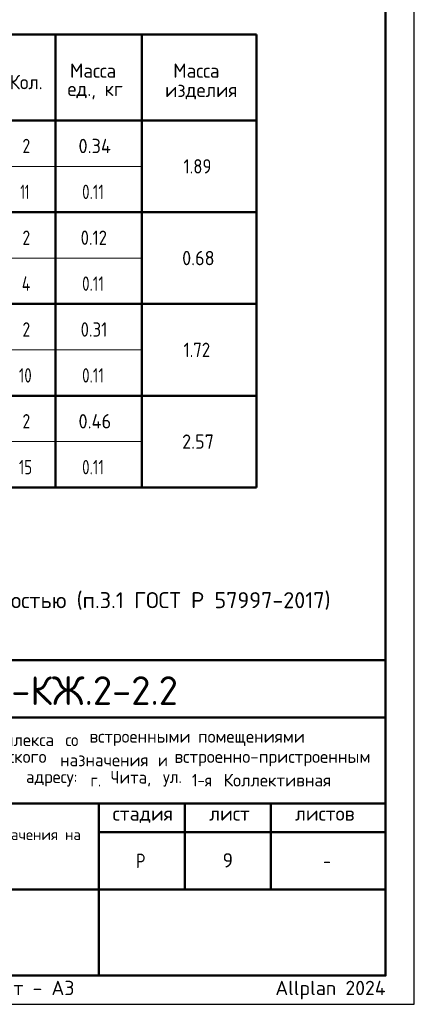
# Model space of a CAD drawing. Header units: millimetres. Extents: x 0 to 50400, y 0 to 35640.
# Tile 45 of 46: x 42148 to 50400, y 0 to 20601. Entities that reach past the tile are written whole.
import ezdxf

# ---------------------------------------------------------------- set-up
doc = ezdxf.new("R2010")
doc.units = ezdxf.units.MM
for name, color, linetype, lineweight in [('Standard', 7, 'Continuous', 25), ('Надписи', 7, 'Continuous', 25), ('Общий01', 7, 'Continuous', 13)]:
    doc.layers.add(name, color=color, linetype=linetype, lineweight=lineweight)
doc.styles.add('ISOCPEUR', font='txt')

msp = doc.modelspace()

# ---------------------------------------------------------------- linework, layer by layer
at = {"layer": 'Standard', "color": 7, "linetype": 'Continuous', "lineweight": 50, "transparency": 33554687}
for p, q in [((30300, 20293), (47100, 20293)), ((42900, 20293), (42900, 10813)), ((44700, 20293), (44700, 10813)), ((47100, 20293), (47100, 18493)), ((30300, 18493), (47100, 18493)), ((30300, 18493), (47100, 18493)), ((47100, 18493), (47100, 10813)), ((30300, 16573), (47100, 16573)), ((30300, 14653), (47100, 14653)), ((30300, 12733), (47100, 12733)), ((30300, 10813), (47100, 10813)), ((27600, 7200), (49800, 7200)), ((35400, 6000), (49800, 6000)), ((35400, 4200), (49800, 4200)), ((43800, 2400), (43800, 4200)), ((45600, 2400), (45600, 4200)), ((47400, 2400), (47400, 4200)), ((43800, 3600), (49800, 3600)), ((35400, 2400), (49800, 2400)), ((43800, 600), (43800, 2400)), ((43800, 600), (43800, 2400))]:
    msp.add_line(p, q, dxfattribs=at)
at = {"layer": 'Standard', "color": 7, "linetype": 'Continuous', "lineweight": 25, "transparency": 33554687}
for p, q in [((49800, 600), (49800, 7200)), ((27600, 600), (49800, 600)), ((27600, 600), (49800, 600)), ((27600, 600), (49800, 600))]:
    msp.add_line(p, q, dxfattribs=at)
msp.add_lwpolyline([(0, 0), (50400, 0), (50400, 35640), (0, 35640), (0, 0)], close=True, dxfattribs=at)
at = {"layer": 'Standard', "color": 7, "linetype": 'Continuous', "lineweight": 50, "transparency": 33554687}
msp.add_lwpolyline([(2400, 35040), (49800, 35040), (49800, 600), (2400, 600), (2400, 35040)], close=True, dxfattribs=at)
at = {"layer": 'Общий01', "color": 7, "linetype": 'Continuous', "lineweight": 13, "transparency": 33554687}
for p, q in [((32700, 17533), (44700, 17533)), ((32700, 15613), (44700, 15613)), ((32700, 13693), (44700, 13693)), ((32700, 11773), (44700, 11773))]:
    msp.add_line(p, q, dxfattribs=at)

# ---------------------------------------------------------------- texts
at = {"layer": 'Standard', "color": 7, "linetype": 'Continuous', "lineweight": 25, "transparency": 33554687, "attachment_point": 7, "style": 'ISOCPEUR'}
for s, insert, char_height, width in [('\\W0.95;Масса', (43199, 19385), 300, 1252.12), ('\\W0.95;Масса', (45359, 19385), 300, 1252.12), ('\\W0.93;Кол.', (41939, 19145), 300, 888.23), ('\\W0.95;ед., кг', (43147, 18935), 300, 1357.04), ('\\W0.96;изделия', (45187, 18935), 300, 1597.75), ('\\W0.78;2', (42207, 17809), 300, 326.42), ('\\W0.93;0.34', (43377, 17809), 300, 888.23), ('\\W0.85;1.89', (45575, 17383), 300, 786.39), ('\\W0.62;11', (42162, 16849), 300, 393.75), ('\\W0.77;0.11', (43452, 16849), 300, 715.04), ('\\W0.78;2', (42207, 15889), 300, 326.42), ('\\W0.85;0.12', (43422, 15889), 300, 786.4), ('\\W0.92;0.68', (45545, 15463), 300, 857.72), ('\\W0.80;4', (42192, 14929), 300, 359.84), ('\\W0.77;0.11', (43452, 14929), 300, 715.04), ('\\W0.78;2', (42207, 13969), 300, 326.42), ('\\W0.85;0.31', (43422, 13969), 300, 786.4), ('\\W0.85;1.72', (45575, 13543), 300, 786.39), ('\\W0.75;10', (42132, 13009), 300, 472.27), ('\\W0.77;0.11', (43452, 13009), 300, 715.04), ('\\W0.78;2', (42207, 12049), 300, 326.42), ('\\W0.93;0.46', (43377, 12049), 300, 888.23), ('\\W0.92;2.57', (45545, 11623), 300, 857.72), ('\\W0.75;15', (42132, 11089), 300, 472.27), ('\\W0.77;0.11', (43452, 11089), 300, 715.04), ('\\W0.97;комплекса ', (41257, 5402), 264, 1975.29), ('\\W0.90;со ', (43105, 5402), 264, 620.97), ('\\W0.98;встроенными ', (43607, 5402), 264, 2398.16), ('\\W0.98;помещениями', (45877, 5402), 264, 2292.21), ('\\W0.98;коммерческого ', (40406, 4980), 264, 2714.91), ('\\W0.97;назначения ', (42993, 4980), 264, 2173.24), ('\\W0.87;и ', (45039, 4980), 264, 457.46), ('\\W0.99;встроенно-пристроенным', (45382, 4980), 264, 4298.92), ('\\W0.96;адресу: ', (42280, 4557), 264, 1472.67), ('\\W0.89;г. ', (43627, 4557), 264, 539.49), ('\\W0.95;Чита, ', (44049, 4557), 264, 1221.07), ('\\W0.92;ул. ', (45145, 4557), 264, 728.23), ('\\W0.86;1-я ', (45752, 4557), 264, 773.52), ('\\W0.98;Коллективная', (46412, 4557), 264, 2450.61), ('\\W0.99;стадия    лист     листов', (44091, 3795), 300, 5247.11), ('\\W0.80;Р', (44580, 2850), 300, 359.84), ('\\W0.78;-', (48495, 2850), 300, 326.39)]:
    msp.add_mtext(s, dxfattribs=dict(at, insert=insert, char_height=char_height, width=width))
at = {"layer": 'Standard', "color": 7, "linetype": 'Continuous', "lineweight": 13, "transparency": 33554687, "insert": (27600, 8624), "char_height": 336, "width": 21106.68, "attachment_point": 1, "line_spacing_factor": 1.084337}
msp.add_mtext('\\A1;{\\fISOCPEUR|i0|b0;\\H335.999994;\\W1.000000;\\C7;1. Сварку типа К1-Кт необходимо выполнить с нормируемой прочностью (п.3.1 ГОСТ Р 57997-2017)}\\P{\\fISOCPEUR|i0|b0;\\H335.999994;\\W1.000000;\\C7;2. Детали плана замаркированы см. лист 7}\\P', dxfattribs=at)
at = {"layer": 'Standard', "color": 7, "linetype": 'Continuous', "lineweight": 50, "transparency": 33554687, "insert": (39882, 6262), "char_height": 600, "width": 6049.91, "attachment_point": 7, "style": 'ISOCPEUR'}
msp.add_mtext('\\W0.98;24-04-КЖ.2-2.2', dxfattribs=at)
at = {"layer": 'Standard', "color": 7, "linetype": 'Continuous', "lineweight": 18, "transparency": 33554687, "insert": (35570, 3376), "char_height": 228, "width": 8168.16, "attachment_point": 7, "style": 'ISOCPEUR'}
msp.add_mtext('\\W0.99;общественно-делового и коммерческого назначения на', dxfattribs=at)
at = {"layer": 'Standard', "color": 8, "linetype": 'Continuous', "lineweight": 13, "transparency": 33554687, "insert": (49800, 297), "char_height": 300, "width": 14099.36, "attachment_point": 6, "style": 'ISOCPEUR'}
msp.add_mtext('\\A1;{\\fISOCPEUR|i0|b0;\\H300.000000;\\W1.000000;\\C8;Копировал                  формат - А3                      Allplan 2024}\\P', dxfattribs=at)
at = {"layer": 'Надписи', "color": 7, "linetype": 'Continuous', "lineweight": 13, "transparency": 33554687, "insert": (46500, 3012), "char_height": 300, "width": 326.67, "attachment_point": 5, "style": 'ISOCPEUR'}
msp.add_mtext('\\A1;{\\fISOCPEUR|i0|b0;\\H300.000000;\\W1.000000;\\C7;9}\\P', dxfattribs=at)

doc.saveas('drawing.dxf')
